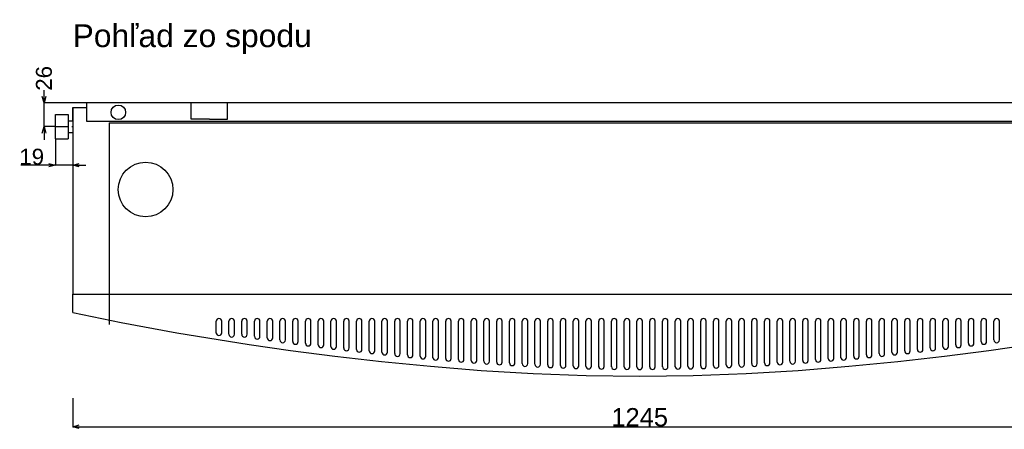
# Model space of a CAD drawing. Extents: x -655 to 3485, y -653 to 2062.
# Tile 2 of 6: x -58 to 1023, y -653 to -204. Entities that reach past the tile are written whole.
import ezdxf

# ---------------------------------------------------------------- set-up
doc = ezdxf.new("R2010")
doc.units = 0
doc.header["$MEASUREMENT"] = 0
doc.linetypes.add('Achse', pattern=[11.5, 0, -4, 7.5, 0])
for name, color, linetype in [('Kóty délkové', 7, 'Continuous'), ('Oblouky a kružnice', 7, 'Continuous'), ('Textové bloky', 7, 'Continuous'), ('W_BETON_N2', 7, 'Continuous'), ('W_BETON_N4', 7, 'Continuous'), ('W_VERBLEND_N2', 7, 'Continuous'), ('Čáry', 7, 'Continuous')]:
    doc.layers.add(name, color=color, linetype=linetype)
doc.styles.add('GENERATED_STYLE_1', font='ARIAL.ttf')
doc.dimstyles.new('Dimstyle_611', dxfattribs={"dimtxt": 17.5, "dimasz": 7.125, "dimexe": 0.18, "dimexo": 0, "dimgap": 0.09, "dimtad": 1, "dimdec": 0, "dimzin": 0, "dimdsep": 46, "dimtxsty": 'GENERATED_STYLE_1', "dimblk": 'ARROWHEAD_3', "dimblk1": 'ARROWHEAD_3', "dimblk2": 'ARROWHEAD_3', "dimcen": 0.09, "dimclrd": 7, "dimclre": 7, "dimclrt": 7, "dimazin": 0, "dimtfac": 1, "dimtdec": 4, "dimtmove": 0, "dimatfit": 0, "dimfxl": 0, "dimtolj": 1, "dimtzin": 0, "dimarcsym": 0})
doc.dimstyles.new('Peter', dxfattribs={"dimtxt": 20, "dimasz": 7.125, "dimexe": 0.18, "dimexo": 0, "dimgap": 0.09, "dimtad": 1, "dimdec": 0, "dimzin": 0, "dimdsep": 46, "dimtxsty": 'GENERATED_STYLE_1', "dimblk": 'ARROWHEAD_3', "dimblk1": 'ARROWHEAD_3', "dimblk2": 'ARROWHEAD_3', "dimcen": 0.09, "dimclrd": 7, "dimclre": 7, "dimclrt": 7, "dimazin": 0, "dimtfac": 1, "dimtdec": 4, "dimtmove": 0, "dimatfit": 0, "dimfxl": 0, "dimtolj": 1, "dimtzin": 0, "dimarcsym": 0})

# ---------------------------------------------------------------- blocks, each defined once
blk = doc.blocks.new('SPLINE_2', base_point=(9313.4, 2299.5))
at = {"layer": 'W_VERBLEND_N2', "color": 7, "linetype": 'Continuous'}
blk.add_lwpolyline([(9313.4, 2299.5), (9366.6, 2288.6), (9427.6, 2277.4), (9507, 2264.5), (9552.4, 2258), (9601.1, 2251.7), (9652.5, 2245.8), (9706.3, 2240.5), (9762, 2236), (9819.1, 2232.5), (9877.2, 2230.3), (9935.9, 2229.5), (9994.6, 2230.3), (10052.7, 2232.5), (10109.8, 2236), (10165.5, 2240.5), (10219.3, 2245.8), (10270.7, 2251.7), (10319.4, 2258), (10364.8, 2264.5), (10444.2, 2277.4), (10505.2, 2288.6), (10558.4, 2299.5)], dxfattribs=at)
blk = doc.blocks.new('ARROWHEAD_3')
at = {"color": 0, "linetype": 'Continuous'}
blk.add_line((0, 0), (-1, 0), dxfattribs=at)
blk.add_lwpolyline([(-1, 0.2679), (0, 0), (-1, -0.2679)], dxfattribs=at)
blk = doc.blocks.new('*D29')
at = {"layer": 'Defpoints', "color": 0}
for p in [(-31.6, -295), (15, -295), (-19, -321)]:
    blk.add_point(p, dxfattribs=at)
at = {"layer": 'Kóty délkové', "color": 7, "linetype": 'Continuous', "lineweight": -2}
for p, q in [((-31.6, -287.9), (-31.6, -280.8)), ((15, -295), (-31.8, -295)), ((-31.6, -321), (-31.6, -295)), ((-19, -321), (-31.8, -321)), ((-31.6, -321), (-31.6, -335.3))]:
    blk.add_line(p, q, dxfattribs=at)
at = {"layer": 'Kóty délkové', "color": 7, "lineweight": -2, "xscale": 7.124999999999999, "yscale": 7.124999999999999, "zscale": 7.124999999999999}
for p, rotation in [((-31.6, -295), 269.9999999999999), ((-31.6, -321), 89.99999999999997)]:
    blk.add_blockref('ARROWHEAD_3', p, dxfattribs=dict(at, rotation=rotation))
at = {"layer": 'Kóty délkové', "color": 7, "linetype": 'Continuous', "insert": (-31.6, -268), "char_height": 17.5, "attachment_point": 5, "rotation": 90, "style": 'GENERATED_STYLE_1'}
blk.add_mtext('\\A1;26', dxfattribs=at)
blk = doc.blocks.new('*D30')
at = {"layer": 'Defpoints', "color": 0}
for p in [(0, -300), (-19, -334.5), (-19, -363.2)]:
    blk.add_point(p, dxfattribs=at)
at = {"layer": 'Kóty délkové', "color": 7, "linetype": 'Continuous', "lineweight": -2}
for p, q in [((0, -300), (0, -363.4)), ((-19, -334.5), (-19, -363.4)), ((-19, -363.2), (-56.9, -363.2)), ((0, -363.2), (-19, -363.2)), ((0, -363.2), (14.2, -363.2))]:
    blk.add_line(p, q, dxfattribs=at)
at = {"layer": 'Kóty délkové', "color": 7, "lineweight": -2, "xscale": 7.124999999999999, "yscale": 7.124999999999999, "zscale": 7.124999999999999}
blk.add_blockref('ARROWHEAD_3', (-19, -363.2), dxfattribs=at)
at = {"layer": 'Kóty délkové', "color": 7, "lineweight": -2, "xscale": 7.124999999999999, "yscale": 7.124999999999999, "zscale": 7.124999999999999, "rotation": 180}
blk.add_blockref('ARROWHEAD_3', (0, -363.2), dxfattribs=at)
at = {"layer": 'Kóty délkové', "color": 7, "linetype": 'Continuous', "insert": (-45.1, -354.1), "char_height": 17.5, "attachment_point": 5, "style": 'GENERATED_STYLE_1'}
blk.add_mtext('\\A1;19', dxfattribs=at)
blk = doc.blocks.new('*D163')
at = {"color": 7, "linetype": 'Continuous', "lineweight": -2}
for p, q in [((0, -619.1), (0, -650.5)), ((1245, -619.1), (1245, -650.5)), ((7.1, -650.3), (1237.9, -650.3))]:
    blk.add_line(p, q, dxfattribs=at)
at = {"layer": 'Defpoints', "color": 0}
for p in [(0, -619.1), (1245, -619.1), (1245, -650.3)]:
    blk.add_point(p, dxfattribs=at)
at = {"color": 7, "lineweight": -2, "xscale": 7.124999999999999, "yscale": 7.124999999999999, "zscale": 7.124999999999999, "rotation": 180}
blk.add_blockref('ARROWHEAD_3', (0, -650.3), dxfattribs=at)
at = {"color": 7, "lineweight": -2, "xscale": 7.124999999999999, "yscale": 7.124999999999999, "zscale": 7.124999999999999}
blk.add_blockref('ARROWHEAD_3', (1245, -650.3), dxfattribs=at)
at = {"color": 7, "linetype": 'Continuous', "lineweight": 0, "insert": (622.5, -640), "char_height": 20, "attachment_point": 5, "style": 'GENERATED_STYLE_1'}
blk.add_mtext('\\A1;1245', dxfattribs=at)

msp = doc.modelspace()

# ---------------------------------------------------------------- linework, layer by layer
at = {"layer": 'Oblouky a kružnice', "color": 7, "linetype": 'Continuous'}
for centre, radius in [((50, -305.3), 8), ((80, -390), 30)]:
    msp.add_circle(centre, radius, dxfattribs=at)
at = {"layer": 'W_BETON_N2', "color": 7, "linetype": 'Continuous'}
for p, q in [((15, -295), (15, -315)), ((0, -525), (0, -505)), ((157.5, -547.7), (157.5, -534.3)), ((163.5, -547.7), (163.5, -534.5)), ((171.5, -548.9), (171.5, -534.3)), ((177.5, -548.9), (177.5, -534.5)), ((185.5, -548.9), (185.5, -534.3)), ((191.5, -548.9), (191.5, -534.5)), ((199.5, -551.1), (199.5, -534.3)), ((205.5, -551.1), (205.5, -534.5)), ((213.5, -552.8), (213.5, -534.3)), ((219.5, -552.8), (219.5, -534.5)), ((227.5, -555.1), (227.5, -534.3)), ((233.5, -555.1), (233.5, -534.5)), ((241.5, -556.9), (241.5, -534.3)), ((247.5, -556.9), (247.5, -534.5)), ((255.5, -558.7), (255.5, -534.3)), ((261.5, -558.7), (261.5, -534.5)), ((269.5, -560.5), (269.5, -534.3)), ((275.5, -560.5), (275.5, -534.5)), ((283.5, -562.3), (283.5, -534.3)), ((289.5, -562.3), (289.5, -534.5)), ((297.5, -564.2), (297.5, -534.3)), ((303.5, -564.2), (303.5, -534.5)), ((311.5, -565.5), (311.5, -534.3)), ((317.5, -565.5), (317.5, -534.5)), ((325.5, -567.1), (325.5, -534.3)), ((331.5, -567.1), (331.5, -534.5)), ((339.5, -568.5), (339.5, -534.3)), ((345.5, -568.5), (345.5, -534.5)), ((353.5, -570), (353.5, -534.3)), ((359.5, -570.1), (359.5, -534.5)), ((367.5, -571.5), (367.5, -534.3)), ((373.5, -571.5), (373.5, -534.5)), ((381.5, -572.9), (381.5, -534.3)), ((387.5, -572.9), (387.5, -534.5)), ((395.5, -574.6), (395.5, -534.3)), ((401.5, -574.6), (401.5, -534.5)), ((409.5, -575.4), (409.5, -534.3)), ((415.5, -575.4), (415.5, -534.5)), ((423.5, -576.5), (423.5, -534.3)), ((429.5, -576.5), (429.5, -534.5)), ((437.5, -577.6), (437.5, -534.3)), ((443.5, -577.6), (443.5, -534.5)), ((451.5, -578.5), (451.5, -534.3)), ((457.5, -578.5), (457.5, -534.5)), ((465.5, -579.4), (465.5, -534.3)), ((471.5, -579.4), (471.5, -534.5)), ((479.5, -580.3), (479.5, -534.3)), ((485.5, -580.3), (485.5, -534.5)), ((493.5, -581.1), (493.5, -534.3)), ((499.5, -581.1), (499.5, -534.5)), ((507.5, -581.8), (507.5, -534.3)), ((513.5, -581.8), (513.5, -534.5)), ((521.5, -582.4), (521.5, -534.3)), ((527.5, -582.4), (527.5, -534.5)), ((535.5, -583), (535.5, -534.3)), ((541.5, -583), (541.5, -534.5)), ((549.5, -583.5), (549.5, -534.3)), ((555.5, -583.5), (555.5, -534.5)), ((563.5, -583.9), (563.5, -534.3)), ((569.5, -583.9), (569.5, -534.5)), ((577.5, -584.6), (577.5, -534.3)), ((583.5, -584.6), (583.5, -534.5)), ((591.5, -584.6), (591.5, -534.3)), ((597.5, -584.6), (597.5, -534.5)), ((605.5, -584.6), (605.5, -534.3)), ((611.5, -584.6), (611.5, -534.5)), ((619.5, -584.6), (619.5, -534.3)), ((625.5, -584.6), (625.5, -534.5)), ((633.5, -584.6), (633.5, -534.5)), ((639.5, -584.6), (639.5, -534.3)), ((647.5, -584.6), (647.5, -534.5)), ((653.5, -584.6), (653.5, -534.3)), ((661.5, -584.6), (661.5, -534.5)), ((667.5, -584.6), (667.5, -534.3)), ((675.5, -583.9), (675.5, -534.5)), ((681.5, -583.9), (681.5, -534.3)), ((689.5, -583.5), (689.5, -534.5)), ((695.5, -583.5), (695.5, -534.3)), ((703.5, -583), (703.5, -534.5)), ((709.5, -583), (709.5, -534.3)), ((717.5, -582.4), (717.5, -534.5)), ((723.5, -582.4), (723.5, -534.3)), ((731.5, -581.8), (731.5, -534.5)), ((737.5, -581.8), (737.5, -534.3)), ((745.5, -581.1), (745.5, -534.5)), ((751.5, -581.1), (751.5, -534.3)), ((759.5, -580.3), (759.5, -534.5)), ((765.5, -580.3), (765.5, -534.3)), ((773.5, -579.4), (773.5, -534.5)), ((779.5, -579.4), (779.5, -534.3)), ((787.5, -578.5), (787.5, -534.5)), ((793.5, -578.5), (793.5, -534.3)), ((801.5, -577.6), (801.5, -534.5)), ((807.5, -577.6), (807.5, -534.3)), ((815.5, -576.5), (815.5, -534.5)), ((821.5, -576.5), (821.5, -534.3)), ((829.5, -575.4), (829.5, -534.5)), ((835.5, -575.4), (835.5, -534.3)), ((843.5, -574.6), (843.5, -534.5)), ((849.5, -574.6), (849.5, -534.3)), ((857.5, -572.9), (857.5, -534.5)), ((863.5, -572.9), (863.5, -534.3)), ((871.5, -571.5), (871.5, -534.5)), ((877.5, -571.5), (877.5, -534.3)), ((885.5, -570.1), (885.5, -534.5)), ((891.5, -570), (891.5, -534.3)), ((899.5, -568.5), (899.5, -534.5)), ((905.5, -568.5), (905.5, -534.3)), ((913.5, -567.1), (913.5, -534.5)), ((919.5, -567.1), (919.5, -534.3)), ((927.5, -565.5), (927.5, -534.5)), ((933.5, -565.5), (933.5, -534.3)), ((941.5, -564.2), (941.5, -534.5)), ((947.5, -564.2), (947.5, -534.3)), ((955.5, -562.3), (955.5, -534.5)), ((961.5, -562.3), (961.5, -534.3)), ((969.5, -560.5), (969.5, -534.5)), ((975.5, -560.5), (975.5, -534.3)), ((983.5, -558.7), (983.5, -534.5)), ((989.5, -558.7), (989.5, -534.3)), ((997.5, -556.9), (997.5, -534.5)), ((1003.5, -556.9), (1003.5, -534.3)), ((1011.5, -555.1), (1011.5, -534.5)), ((1017.5, -555.1), (1017.5, -534.3))]:
    msp.add_line(p, q, dxfattribs=at)
at = {"layer": 'W_BETON_N4', "color": 7, "linetype": 'Continuous'}
for centre, start, end in [((160.5, -534.5), 0, 180), ((174.5, -534.5), 0, 180), ((188.5, -534.5), 0, 180), ((202.5, -534.5), 0, 180), ((216.5, -534.5), 0, 180), ((230.5, -534.5), 0, 180), ((244.5, -534.5), 0, 180), ((258.5, -534.5), 0, 180), ((272.5, -534.5), 0, 180), ((286.5, -534.5), 0, 180), ((300.5, -534.5), 0, 180), ((314.5, -534.5), 0, 180), ((328.5, -534.5), 0, 180), ((342.5, -534.5), 0, 180), ((356.5, -534.5), 0, 180), ((370.5, -534.5), 0, 180), ((384.5, -534.5), 0, 180), ((398.5, -534.5), 0, 180), ((412.5, -534.5), 0, 180), ((426.5, -534.5), 0, 180), ((440.5, -534.5), 0, 180), ((454.5, -534.5), 0, 180), ((468.5, -534.5), 0, 180), ((482.5, -534.5), 0, 180), ((496.5, -534.5), 0, 180), ((510.5, -534.5), 0, 180), ((524.5, -534.5), 0, 180), ((538.5, -534.5), 0, 180), ((552.5, -534.5), 0, 180), ((566.5, -534.5), 0, 180), ((580.5, -534.5), 0, 180), ((594.5, -534.5), 0, 180), ((608.5, -534.5), 0, 180), ((622.5, -534.5), 0, 180), ((636.5, -534.5), 0, 180), ((650.5, -534.5), 0, 180), ((664.5, -534.5), 0, 180), ((678.5, -534.5), 0, 180), ((692.5, -534.5), 0, 180), ((706.5, -534.5), 0, 180), ((720.5, -534.5), 0, 180), ((734.5, -534.5), 0, 180), ((748.5, -534.5), 0, 180), ((762.5, -534.5), 0, 180), ((776.5, -534.5), 0, 180), ((790.5, -534.5), 0, 180), ((804.5, -534.5), 0, 180), ((818.5, -534.5), 0, 180), ((832.5, -534.5), 0, 180), ((846.5, -534.5), 0, 180), ((860.5, -534.5), 0, 180), ((874.5, -534.5), 0, 180), ((888.5, -534.5), 0, 180), ((902.5, -534.5), 0, 180), ((916.5, -534.5), 0, 180), ((930.5, -534.5), 0, 180), ((944.5, -534.5), 0, 180), ((958.5, -534.5), 0, 180), ((972.5, -534.5), 0, 180), ((986.5, -534.5), 0, 180), ((1000.5, -534.5), 0, 180), ((1014.5, -534.5), 0, 180), ((160.5, -547.2), 180, 0), ((174.5, -548.9), 180, 0), ((188.5, -548.9), 180, 0), ((202.5, -551.1), 180, 0), ((216.5, -552.8), 180, 0), ((230.5, -555.1), 180, 0), ((244.5, -556.9), 180, 0), ((258.5, -558.7), 180, 0), ((272.5, -560.5), 180, 0), ((972.5, -560.5), 180, 0), ((986.5, -558.7), 180, 0), ((1000.5, -556.9), 180, 0), ((1014.5, -555.1), 180, 0), ((286.5, -562.3), 180, 0), ((300.5, -563.9), 180, 0), ((314.5, -565.5), 180, 0), ((328.5, -567.1), 180, 0), ((342.5, -568.5), 180, 0), ((356.5, -570.1), 180, 0), ((370.5, -571.5), 180, 0), ((384.5, -572.9), 180, 0), ((860.5, -572.9), 180, 0), ((874.5, -571.5), 180, 0), ((888.5, -570.1), 180, 0), ((902.5, -568.5), 180, 0), ((916.5, -567.1), 180, 0), ((930.5, -565.5), 180, 0), ((944.5, -563.9), 180, 0), ((958.5, -562.3), 180, 0), ((398.5, -574.3), 180, 0), ((412.5, -575.4), 180, 0), ((426.5, -576.5), 180, 0), ((440.5, -577.6), 180, 0), ((454.5, -578.5), 180, 0), ((468.5, -579.4), 180, 0), ((482.5, -580.3), 180, 0), ((496.5, -581.1), 180, 0), ((510.5, -581.8), 180, 0), ((524.5, -582.4), 180, 0), ((538.5, -583), 180, 0), ((552.5, -583.5), 180, 0), ((692.5, -583.5), 180, 0), ((706.5, -583), 180, 0), ((720.5, -582.4), 180, 0), ((734.5, -581.8), 180, 0), ((748.5, -581.1), 180, 0), ((762.5, -580.3), 180, 0), ((776.5, -579.4), 180, 0), ((790.5, -578.5), 180, 0), ((804.5, -577.6), 180, 0), ((818.5, -576.5), 180, 0), ((832.5, -575.4), 180, 0), ((846.5, -574.3), 180, 0), ((566.5, -583.9), 180, 0), ((580.5, -584.2), 180, 0), ((594.5, -584.4), 180, 0), ((608.5, -584.5), 180, 0), ((622.5, -584.6), 180, 0), ((636.5, -584.5), 180, 0), ((650.5, -584.4), 180, 0), ((664.5, -584.2), 180, 0), ((678.5, -583.9), 180, 0)]:
    msp.add_arc(centre, 3, start, end, dxfattribs=at)
at = {"layer": 'Čáry', "color": 7, "linetype": 'Continuous'}
for p, q in [((0, -300), (15, -300)), ((1230, -295), (15, -295)), ((15, -295), (15, -315)), ((130, -312.7), (130, -295)), ((170, -312.7), (170, -295)), ((150, -312.7), (130, -312.7)), ((150, -312.7), (170, -312.7)), ((0, -315), (0, -505)), ((15, -315), (1230, -315)), ((40, -317), (1205, -317)), ((40, -317), (40, -538.3)), ((0, -505), (1245, -505))]:
    msp.add_line(p, q, dxfattribs=at)
at = {"layer": 'Čáry', "color": 1, "linetype": 'Continuous'}
for p, q in [((0, -315), (0, -300)), ((-19, -334.5), (-19, -307.5)), ((-19, -307.5), (-5, -307.5)), ((-5, -307.5), (-5, -334.5)), ((-19, -321), (-5, -321)), ((-5, -314.5), (0, -314.5)), ((-19, -334.5), (-5, -334.5)), ((-5, -327.5), (0, -327.5))]:
    msp.add_line(p, q, dxfattribs=at)
at = {"layer": 'Čáry', "color": 1, "linetype": 'Achse'}
msp.add_line((-5, -321), (0, -321), dxfattribs=at)

# ---------------------------------------------------------------- block references
at = {"layer": 'W_VERBLEND_N2', "color": 7, "linetype": 'Continuous'}
msp.add_blockref('SPLINE_2', (0, -525), dxfattribs=at)

# ---------------------------------------------------------------- texts
at = {"layer": 'Textové bloky', "color": 7, "insert": (-0.2, -208.7), "char_height": 25, "width": 340.436, "attachment_point": 1, "style": 'GENERATED_STYLE_1'}
msp.add_mtext('{Pohľad zo spodu}', dxfattribs=at)

# ---------------------------------------------------------------- dimensions: what is measured, and where the dimension line sits
at = {"linetype": 'Continuous', "lineweight": 0}
dim = msp.add_linear_dim(base=(1245, -650.3), p1=(0, -619.1), p2=(1245, -619.1), dimstyle='Peter', dxfattribs=at)
dim.commit()
dim.dimension.update_dxf_attribs({"geometry": '*D163', "text_midpoint": (622.5, -640)})
at = {"layer": 'Kóty délkové', "color": 7, "linetype": 'Continuous'}
dim = msp.add_linear_dim(base=(-31.6, -295), p1=(-19, -321), p2=(15, -295), angle=90, dimstyle='Dimstyle_611', dxfattribs=at)
dim.commit()
dim.dimension.update_dxf_attribs({"geometry": '*D29', "text_midpoint": (-31.6, -268), "text_rotation": 90})
dim = msp.add_linear_dim(base=(-19, -363.2), p1=(0, -300), p2=(-19, -334.5), angle=180, dimstyle='Dimstyle_611', dxfattribs=at)
dim.commit()
dim.dimension.update_dxf_attribs({"geometry": '*D30', "text_midpoint": (-45.1, -354.1)})

doc.saveas('drawing.dxf')
